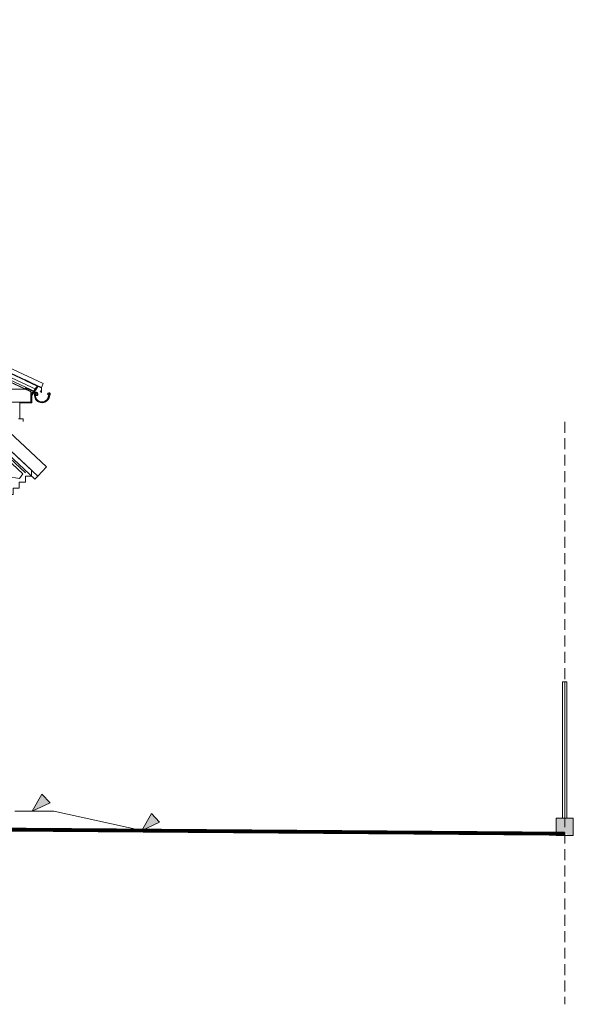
# Model space of a CAD drawing. Header units: centimetres. Extents: x -122 to 72759, y 3298 to 43172.
# Tile 2 of 243: x 27533 to 28175, y 15895 to 17036. Entities that reach past the tile are written whole.
import ezdxf

# ---------------------------------------------------------------- set-up
doc = ezdxf.new("R2010")
doc.units = ezdxf.units.CM
doc.header["$MEASUREMENT"] = 0
doc.linetypes.add('3', pattern=[1, 0.5, -0.5])
doc.linetypes.add('DASH2', pattern=[19.049999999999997, 12.7, -6.349999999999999])
for name, color, linetype, lineweight in [('0-meble', 7, 'Continuous', 5), ('1', 7, 'Continuous', 5), ('1- ŚREDNIA', 7, 'Continuous', 5), ('1-METKI', 7, 'Continuous', 5), ('2', 7, 'Continuous', 5), ('_ nowe meble', 7, 'Continuous', 5), ('_ ściany konstrukcyjne', 7, 'Continuous', 5), ('istniejące hatch', 7, 'Continuous', 5), ('Istniejące sciany', 7, 'Continuous', 5), ('PRZERYWANA', 7, 'DASH2', 5), ('WYMIAREK', 7, 'Continuous', 5), ('wymiarowanie', 7, 'Continuous', 5), ('ZZZ_Xref', 7, 'Continuous', 5)]:
    doc.layers.add(name, color=color, linetype=linetype, lineweight=lineweight)

# ---------------------------------------------------------------- blocks, each defined once
blk = doc.blocks.new('G$C9EC60006')
at = {"layer": 'wymiarowanie', "linetype": '3', "ltscale": 20, "true_color": 0xa3a3a3, "transparency": 33554687}
h = blk.add_hatch(color=253, dxfattribs=at)
h.dxf.hatch_style = 1
h.paths.add_polyline_path([(-6.865677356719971, -2.384185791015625e-07), (-2.92981082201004, -1.192092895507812e-07, -0.9156694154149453), (2.929811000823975, 0), (9.999999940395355, -1.192092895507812e-07), (9.943067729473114, 20), (2.50000011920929, 20.00000011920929), (0, 19.99999976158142), (-2.500000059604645, 19.99999988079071), (-9.999999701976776, 20), (-9.999999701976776, 10.34888887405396), (-9.999999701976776, 0.1179876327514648)])
at = {"layer": 'wymiarowanie', "color": 8, "true_color": 0x737373}
for points in [[(-2.500000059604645, 19.99999988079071), (-9.999999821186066, 20), (-9.99999988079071, 0), (9.999999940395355, -1.192092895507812e-07), (9.943067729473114, 20), (2.50000011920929, 19.99999988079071), (2.50000011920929, 177.8892365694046), (-2.500000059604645, 177.8892365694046), (-2.500000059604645, 19.99999988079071), (2.50000011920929, 19.99999988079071)], [(5.960464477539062e-08, 19.99999988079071), (4.172325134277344e-07, 177.8892364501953)]]:
    blk.add_lwpolyline(points, dxfattribs=at)
blk = doc.blocks.new('G$CFF345D92')
at = {"layer": '0-meble', "xscale": -1, "rotation": 359.9999999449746}
blk.add_blockref('G$C9EC60006', (0, 0), dxfattribs=at)
blk = doc.blocks.new('G$CAC59C053')
at = {"layer": 'istniejące hatch', "ltscale": 0.5, "transparency": 33554687}
h = blk.add_hatch(color=256, dxfattribs=at)
h.dxf.hatch_style = 1
edge = h.paths.add_edge_path()
edge.add_line((920.3412787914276, 70.000004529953), (932.3423182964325, 70.00000464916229))
edge.add_line((932.3423182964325, 70.00000464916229), (932.3412796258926, 70.00160217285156))
edge.add_line((932.3412796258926, 70.00160217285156), (962.3908317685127, 69.9984073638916))
edge.add_line((962.3908317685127, 69.9984073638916), (962.3642270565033, -90.00000023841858))
edge.add_arc((951.729105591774, -105.6580926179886), 18.9283296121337, 55.81529120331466, 124.1847085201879)
edge.add_arc((930.7176318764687, -71.55052495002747), 21.16723502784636, 240.6457293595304, 299.35427056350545, ccw=False)
edge.add_line((920.3412784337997, -90.00000035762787), (920.3412786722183, 40.00000464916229))
h = blk.add_hatch(color=256, dxfattribs=at)
h.dxf.hatch_style = 1
edge = h.paths.add_edge_path()
edge.add_line((-1.072883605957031e-06, 7.001056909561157), (-42.04955291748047, 6.998948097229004))
edge.add_line((-42.04955291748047, 6.998948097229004), (-42.02294874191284, -90))
edge.add_arc((-31.38782781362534, -105.6580924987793), 18.92832960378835, 55.81529165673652, 124.1847089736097, ccw=False)
edge.add_arc((-10.37635385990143, -71.55052483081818), 21.16723493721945, 240.6457295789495, 299.3542707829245)
edge.add_line((-2.980232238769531e-07, -89.99999976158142), (-6.556510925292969e-07, -45.10359394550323))
at = {"layer": 'Istniejące sciany', "ltscale": 0.5}
for points in [[(460.1706393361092, 882.5412194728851), (-93.69068640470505, 364.3636384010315), (-83.4428099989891, 353.4100532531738), (460.1706393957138, 862.0000002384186)], [(460.1706395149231, 882.5412194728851), (1014.031965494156, 364.3636387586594), (1003.78408908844, 353.4100534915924), (460.1706393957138, 862)], [(-83.4428099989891, 353.4100532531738), (460.1706393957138, 862.0000002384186)], [(460.1706393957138, 862.0000002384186), (-76.04719680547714, 360.3291876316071)], [(1003.784089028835, 353.4100532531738), (460.1706393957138, 862)], [(460.1706393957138, 862), (996.388475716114, 360.3291879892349)], [(-80.02685183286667, 349.7588580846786), (460.1706391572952, 855.1529268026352)], [(-69.2036337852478, 357.1459367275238), (460.1706392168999, 852.4140977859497)], [(460.1706392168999, 848.305853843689), (-65.96169185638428, 356.0707654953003), (-62.34033423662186, 350.6710624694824), (-48.73561179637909, 353.0152122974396), (460.1706392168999, 829.1340489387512)], [(1000.368130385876, 349.7588583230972), (460.1706394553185, 855.1529266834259)], [(989.5449123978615, 357.1459369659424), (460.1706392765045, 852.4140975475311)], [(460.1706392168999, 848.305853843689), (986.3029708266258, 356.0707656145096), (982.6816130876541, 350.671062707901), (969.076890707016, 353.0152125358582), (460.1706393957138, 829.1340489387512)], [(215.1568143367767, 613.0038022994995), (215.1568143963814, 599.0038022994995), (229.1568139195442, 599.0038020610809), (229.1568145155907, 613.0038021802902)], [(705.1844645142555, 613.0038024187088), (705.1844644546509, 599.0038022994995), (691.1844646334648, 599.0038021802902), (691.1844643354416, 613.0038022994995)], [(229.1568143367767, 584.027407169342), (460.1706390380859, 584.027407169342)], [(691.1844644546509, 584.027407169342), (460.1706393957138, 584.027407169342)], [(229.1568145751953, 570.027407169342), (460.1706399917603, 570.0274070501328)], [(691.1844636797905, 570.0274074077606), (460.1706390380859, 570.0274072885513)], [(215.1568143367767, 523.8237709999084), (43.91315317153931, 303.9999998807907)], [(705.184464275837, 523.8237711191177), (876.4281257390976, 304)], [(215.1568142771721, 501.0426261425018), (61.65976250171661, 303.9999997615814)], [(705.184464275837, 501.0426261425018), (858.6815161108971, 304)], [(-12.00000023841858, 385.385618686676), (107.3128998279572, 385.3856189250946)], [(125.0595092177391, 385.3856188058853), (215.1568143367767, 385.3856189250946)], [(795.2817694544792, 385.3856189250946), (705.1844643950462, 385.3856189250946)], [(932.3412788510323, 385.3856191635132), (813.0283791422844, 385.3856190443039)], [(-12, 371.3856188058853), (96.40683954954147, 371.3856188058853)], [(114.1534489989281, 371.3856189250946), (215.1568143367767, 371.3856188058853)], [(806.1878297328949, 371.3856189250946), (705.1844645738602, 371.3856188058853)], [(932.3412789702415, 371.3856189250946), (823.9344391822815, 371.3856189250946)], [(-42.04719644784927, 325.3291876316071), (-48.04719632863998, 325.3291876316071), (-48.04719668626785, 332.3291878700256), (-55.04719650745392, 332.3291875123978), (-55.04719638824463, 339.3291876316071), (-62.04719662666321, 339.3291878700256), (-62.04719656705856, 346.3291878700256), (-69.04719680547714, 346.3291878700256), (-69.04719668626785, 353.3291879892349), (-76.04719662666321, 353.3291877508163), (-76.04719668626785, 360.3291877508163), (-76.04719680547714, 360.3291876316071)], [(962.3884753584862, 325.3291876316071), (968.3884754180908, 325.3291881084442), (968.3884753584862, 332.3291878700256), (975.3884751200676, 332.3291881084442), (975.3884754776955, 339.3291878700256), (982.3884755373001, 339.3291878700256), (982.3884754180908, 346.3291878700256), (989.3884756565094, 346.3291881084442), (989.3884754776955, 353.3291879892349), (996.3884756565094, 353.3291881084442), (996.388475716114, 360.3291879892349), (996.388475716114, 360.3291879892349)], [(1003.784089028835, 353.4100532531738), (1000.368130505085, 349.7588582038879)], [(-17.82324641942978, 311.0000001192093), (932.3420728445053, 311)], [(-17.78552848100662, 307.9999998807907), (932.3421048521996, 308)], [(-17.73523825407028, 304), (932.3421475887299, 304)], [(0, 288), (920.341278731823, 288)], [(-2.384185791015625e-07, 284), (615.3561015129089, 284)], [(0, 282), (615.3561014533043, 281.9999998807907)], [(639.3561055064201, 283.9999998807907), (920.3412788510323, 284)], [(639.3561053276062, 282), (920.3412789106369, 281.9999997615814)], [(0, 2), (615.3561013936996, 1.999999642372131)], [(-5.960464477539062e-08, 0), (615.3561015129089, -2.384185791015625e-07)], [(639.3561128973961, 1.999999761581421), (920.341278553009, 1.999999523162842)], [(-2.980232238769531e-07, -7.999999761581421), (615.356101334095, -7.99999988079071)], [(639.3561130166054, -3.576278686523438e-07), (920.341278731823, -5.960464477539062e-07)], [(639.356113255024, -7.99999988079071), (920.341278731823, -8.000000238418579)]]:
    blk.add_lwpolyline(points, dxfattribs=at)
for points in [[(229.1568145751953, 304.0000001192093), (229.1568142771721, 613.0038024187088), (215.1568143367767, 613.0038022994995), (215.156814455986, 304)], [(691.1844643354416, 304.0000001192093), (691.1844643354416, 613.0038022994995), (705.1844645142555, 613.0038024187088), (705.1844643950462, 304)], [(-12.00003153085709, 371.3840210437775), (-12.00003153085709, 385.384021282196), (-26.00003129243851, 385.3840214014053), (-26.00003159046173, 371.3818809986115)], [(932.3413101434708, 371.3840211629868), (932.3413103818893, 385.384021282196), (946.3413102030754, 385.3840216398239), (946.3413106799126, 371.3818811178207)], [(639.3561055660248, 288), (615.356101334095, 288), (615.3561012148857, -56.35201132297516), (639.3561143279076, -56.35201144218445)], [(455.1706392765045, 284.9999995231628), (465.1706394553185, 284.9999997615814), (465.1706394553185, 283.9999997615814), (460.6706394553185, 283.9999998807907), (460.6706391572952, 266), (465.1706389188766, 265.9999998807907), (465.1706394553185, 264.9999997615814), (455.1706394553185, 264.9999997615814), (455.1706394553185, 265.9999996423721), (459.6706395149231, 266.0000001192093), (459.6706389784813, 283.9999998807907), (455.1706392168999, 283.9999997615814)]]:
    blk.add_lwpolyline(points, close=True, dxfattribs=at)
for points in [[(920.341278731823, 288), (932.3423182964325, 288), (932.3412789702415, 385.3856190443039), (962.390830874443, 385.3824242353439), (962.3642270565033, -90.00000023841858, 0.3074941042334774), (941.0939853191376, -90, -0.2619186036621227), (920.3412784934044, -90)], [(7.152557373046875e-07, 288), (-18.0495553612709, 288.0000021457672), (-18.04955339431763, 329.000004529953), (-42.04955250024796, 328.9989502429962), (-42.02294886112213, -90.00000023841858, -0.3074941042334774), (-20.75270706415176, -89.99999976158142, 0.2619186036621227), (-4.172325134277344e-07, -89.99999988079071)]]:
    blk.add_lwpolyline(points, format="xyb", close=True, dxfattribs=at)
blk = doc.blocks.new('G$CFF31B65D')
at = {"layer": '1', "color": 5}
for points in [[(-17.46338415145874, -1.705528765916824, 0.4949459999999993), (-17.63218021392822, -4.483298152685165, 0.4949459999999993)], [(-17.52838063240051, -4.701300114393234, 0.05088499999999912), (-17.28784775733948, -6.514592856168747, 0.05088499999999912)], [(-15.42904663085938, -3.852965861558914, 0.845154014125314), (-17.4633846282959, -1.70552858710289, 0.845154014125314)], [(-3.456557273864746, -2.952357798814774, 0.5176379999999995), (-1.533658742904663, -4.469744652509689, 0.5176379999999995)], [(-0.4606122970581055, -2.954135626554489, 0.9493113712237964), (-3.456557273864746, -2.952357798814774, 0.9493113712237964)]]:
    blk.add_lwpolyline(points, format="xyb", dxfattribs=at)
at = {"layer": '1', "color": 8}
for points in [[(-17.52838826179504, -4.70129582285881, 0.2100870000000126), (-17.63217961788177, -4.483294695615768, 0.2100870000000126)], [(-17.22514343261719, -4.786894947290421, 1.147708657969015), (-0.243046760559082, -1.724657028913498, 1.167850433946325)], [(-16.72350168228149, -4.813299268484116, 1.162375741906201), (-0.8007011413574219, -1.640341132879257, 1.162375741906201)], [(-0.03077507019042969, -0.01365968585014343, 0.4172011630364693), (-0.6907168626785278, -1.947348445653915)], [(0.1873434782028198, -0.4635756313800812, 0.4172011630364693), (-0.243046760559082, -1.724657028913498, 0.2914734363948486)]]:
    blk.add_lwpolyline(points, format="xyb", dxfattribs=at)
at = {"layer": '2', "color": 8, "linetype": 'Continuous'}
for points in [[(-1.192092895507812e-07, 2.980232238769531e-08), (10.69585430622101, 4.322478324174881)], [(0.1873430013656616, -0.4635757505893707), (10.88319754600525, 3.858902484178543)]]:
    blk.add_lwpolyline(points, dxfattribs=at)
at = {"layer": '2', "color": 8}
for points in [[(-1.192092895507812e-07, 2.980232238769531e-08), (2.400547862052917, 0.9701249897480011)], [(0.1873430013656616, -0.4635757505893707), (2.587891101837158, 0.506549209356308)]]:
    blk.add_lwpolyline(points, dxfattribs=at)
at = {"layer": '2', "color": 5}
for points in [[(-15.8032888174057, -3.517161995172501, 2.980910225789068), (-16.94749903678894, -3.898668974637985, 2.980910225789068)], [(-16.23140358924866, -4.558623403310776, 1.097924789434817), (-0.9713510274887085, -2.872213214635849, 1.097924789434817)], [(-15.8032888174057, -3.517161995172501, 0.1712597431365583), (-16.23140358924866, -4.558623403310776, 0.1712597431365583)], [(-0.9710583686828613, -1.288913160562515, 1.447768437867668), (-1.573584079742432, -4.981036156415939, 1.447768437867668)], [(-2.957248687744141, -2.97863981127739, 1.000000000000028), (-0.9600135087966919, -3.083768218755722, 1.000000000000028)], [(-0.9600135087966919, -3.083768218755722, 0.9999999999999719), (-2.957248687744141, -2.97863981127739, 0.9999999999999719)]]:
    blk.add_lwpolyline(points, format="xyb", dxfattribs=at)
blk = doc.blocks.new('A$C7C032BDE')
at = {"layer": '1-METKI'}
blk.add_hatch(color=130, dxfattribs=at).paths.add_polyline_path([(-142.5147010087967, -12.69553422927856), (-107.7899259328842, -94.09010815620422), (0, 0)])
at = {"layer": '1-METKI', "color": 130}
blk.add_lwpolyline([(-142.5147010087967, -12.69553422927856), (-107.7899259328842, -94.09010815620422), (0, 0), (-142.5147010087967, -12.69553422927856)], dxfattribs=at)
blk = doc.blocks.new('G$C8E3AB248')
at = {"layer": '1- ŚREDNIA', "lineweight": 5}
for points in [[(744.750314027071, 758.6145726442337), (1292.408936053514, 503.237163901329), (1292.408936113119, 497.4730261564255), (1290.985016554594, 499.5165932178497)], [(744.7503140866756, 758.0628840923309), (1291.961623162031, 502.894060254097)], [(744.7503140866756, 750.3392382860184), (1285.371146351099, 498.2436045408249)], [(744.7503140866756, 748.1324824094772), (1284.525910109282, 496.4309892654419)], [(1273.745962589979, 511.9398511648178), (1288.748926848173, 504.9438544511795), (1281.269758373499, 494.0969755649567), (1281.269758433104, 485.3936232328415), (1267.322881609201, 485.3936231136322)], [(1273.534653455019, 511.4866973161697), (1287.541931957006, 504.9549962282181), (1280.269758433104, 494.4083178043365), (1280.269758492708, 486.3936232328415), (1267.322881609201, 486.3936232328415)]]:
    blk.add_lwpolyline(points, dxfattribs=at)
for points, elevation in [([(1275.709318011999, 486.3937717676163), (1267.322881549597, 486.3934744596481), (1267.322881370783, 466.8800345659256), (1265.827613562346, 466.8800345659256)], 6.103515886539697e-06), ([(1265.827613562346, 466.8800345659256), (1271.324956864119, 466.8800345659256), (1271.3249566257, 463.8800345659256)], 6.103515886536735e-06)]:
    blk.add_lwpolyline(points, dxfattribs=dict(at, elevation=elevation))
at = {"layer": '_ nowe meble', "lineweight": 5}
for points in [[(744.7503142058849, 764.1314624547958), (1294.522027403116, 507.7687023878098), (1292.40893599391, 503.2371634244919)], [(744.7503140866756, 753.6493723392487), (1286.639001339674, 500.9625283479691)], [(751.5394242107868, 744.9666684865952), (1280.269758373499, 498.4156650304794), (1280.269758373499, 486.3936229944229)], [(1280.269758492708, 486.3936232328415), (1173.385333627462, 486.3936231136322), (1173.385333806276, 528.3958884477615)], [(1273.883507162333, 501.3936229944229), (1188.385333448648, 501.3936229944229), (1188.385333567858, 521.4012733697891)]]:
    blk.add_lwpolyline(points, dxfattribs=at)
at = {"layer": '_ nowe meble', "lineweight": 5, "ltscale": 0.5}
blk.add_lwpolyline([(1280.269758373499, 498.4156650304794), (1280.269758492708, 486.3936232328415)], dxfattribs=at)
at = {"layer": '_ ściany konstrukcyjne', "lineweight": 5}
blk.add_lwpolyline([(1261.720385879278, 12.00190019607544), (1306.782316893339, 12.00132393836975), (1408.736793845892, -10.40701925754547), (1897.742467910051, -12.49293267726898)], dxfattribs=at)
at = {"layer": 'PRZERYWANA', "lineweight": 5}
blk.add_lwpolyline([(1899.395177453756, 463.4408296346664), (1899.395179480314, -211.7822790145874)], dxfattribs=at)
at = {"layer": 'wymiarowanie', "color": 253, "linetype": 'Continuous', "lineweight": 5, "ltscale": 20, "true_color": 0xa3a3a3, "const_width": 4.410484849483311}
blk.add_lwpolyline([(-1001.019819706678, 7.395016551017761), (1899.395179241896, -14.03174960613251)], dxfattribs=at)
at = {"layer": '_ ściany konstrukcyjne', "lineweight": 5, "ltscale": 0.5, "rotation": 359.9999999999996}
blk.add_blockref('G$CAC59C053', (284.3495554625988, 47.03809201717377), dxfattribs=at)
at = {"layer": 'WYMIAREK', "lineweight": 5, "xscale": -0.16, "yscale": 0.16, "zscale": 0.16, "rotation": 65.89502742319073}
for p in [(1281.639934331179, 12.00132405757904), (1408.736793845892, -10.40701925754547)]:
    blk.add_blockref('A$C7C032BDE', p, dxfattribs=at)
at = {"layer": 'wymiarowanie', "lineweight": 5, "ltscale": 0.5, "xscale": -1, "rotation": 1.505665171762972e-07}
blk.add_blockref('G$CFF31B65D', (1284.45733037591, 498.6690331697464), dxfattribs=at)
at = {"layer": 'wymiarowanie', "lineweight": 5, "ltscale": 0.5}
blk.add_blockref('G$CFF345D92', (1899.395178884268, -16.03174960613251), dxfattribs=at)

msp = doc.modelspace()

# ---------------------------------------------------------------- block references
at = {"layer": 'ZZZ_Xref'}
msp.add_blockref('G$C8E3AB248', (26265.49584125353, 16106.73939421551), dxfattribs=at)

doc.saveas('drawing.dxf')
